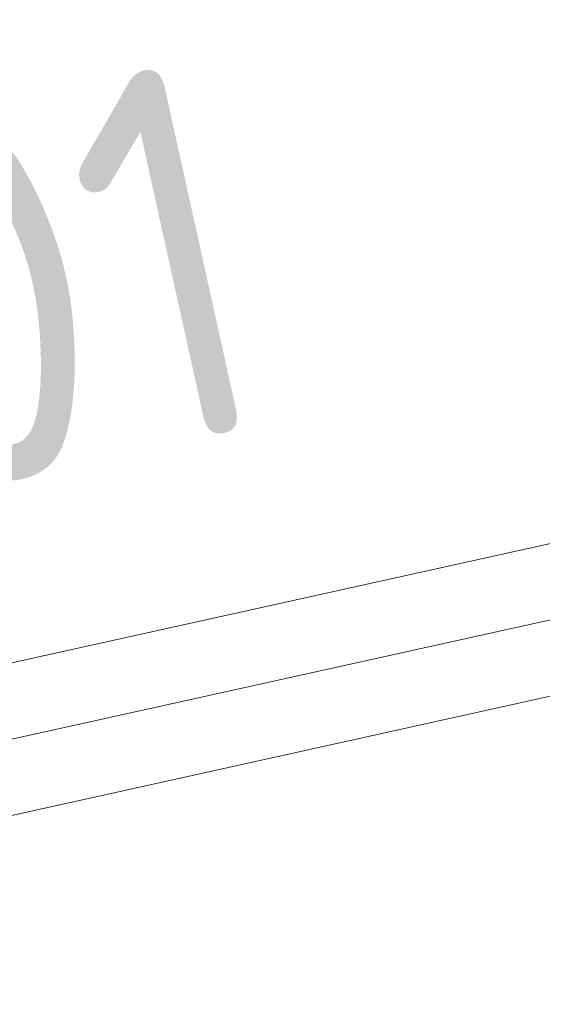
# Model space of a CAD drawing. Header units: millimetres. Extents: x -121 to 29920, y 1231 to 31888.
# Tile 79 of 106: x 13525 to 13701, y 11402 to 11732. Entities that reach past the tile are written whole.
import ezdxf

# ---------------------------------------------------------------- set-up
doc = ezdxf.new("R2010")
doc.units = ezdxf.units.MM
doc.linetypes.add('ADSK_Осевая', pattern=[700, 500, -100, 0, -100])
for name, color, linetype, lineweight in [('P-PIPE-____-CNTR', 3, 'ADSK_Осевая', 20), ('P-PIPE-____-IDEN', 2, 'Continuous', 20), ('P-PIPE-____-OTLN', 3, 'Continuous', 20)]:
    doc.layers.add(name, color=color, linetype=linetype, lineweight=lineweight)
doc.styles.add('GOST Common_2', font='GOST_Common.ttf', dxfattribs={"width": 0.9, "height": 125})

msp = doc.modelspace()

# ---------------------------------------------------------------- linework, layer by layer
at = {"layer": 'P-PIPE-____-CNTR', "color": 9}
for q in [(13790.42, 11549.96), (13789.23, 11549.7)]:
    msp.add_line((13283.34, 11437.68), q, dxfattribs=at)
at = {"layer": 'P-PIPE-____-OTLN', "color": 22}
for p, q in [((13799.4, 11577.56), (13228.07, 11451.05)), ((13236.68, 11401.75), (13810.21, 11528.74))]:
    msp.add_line(p, q, dxfattribs=at)

# ---------------------------------------------------------------- texts
at = {"layer": 'P-PIPE-____-IDEN', "lineweight": 9, "insert": (13355.81, 11668.24), "char_height": 125, "width": 310.2531, "attachment_point": 1, "rotation": 12.4855, "style": 'GOST Common_2'}
msp.add_mtext('0,01', dxfattribs=at)

doc.saveas('drawing.dxf')
